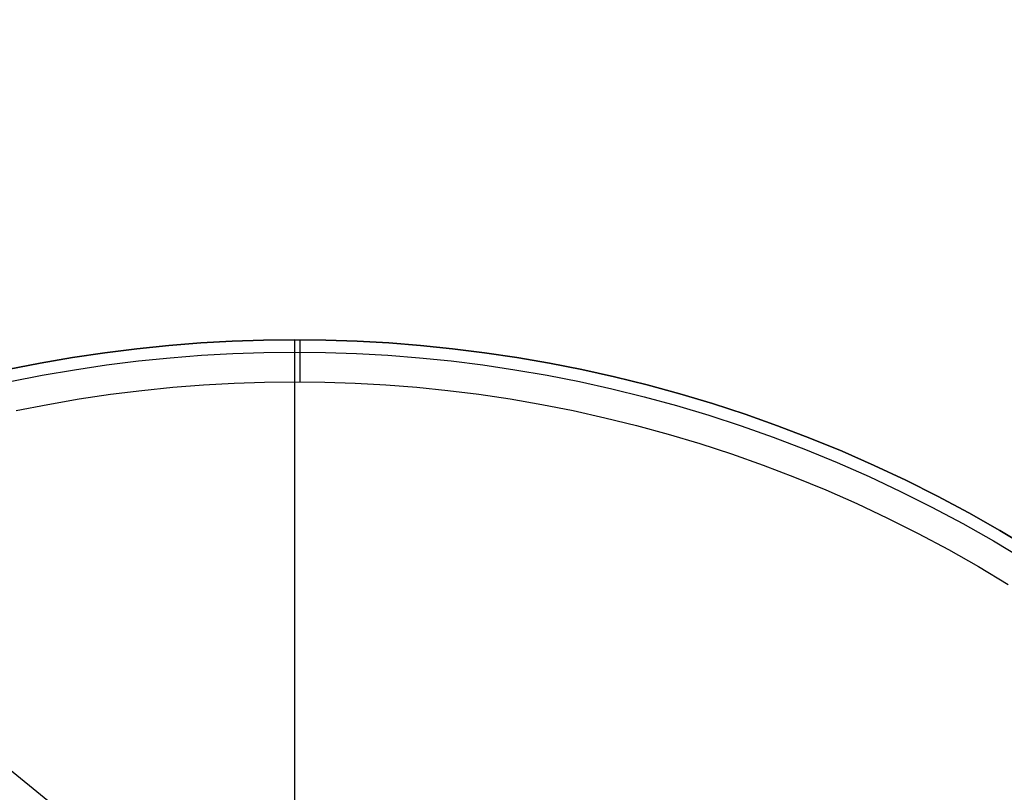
# Model space of a CAD drawing. Header units: millimetres. Extents: x -104 to 128, y -124 to 124.
# Tile 246 of 256: x -20 to 50, y 68 to 123. Entities that reach past the tile are written whole.
import ezdxf

# ---------------------------------------------------------------- set-up
doc = ezdxf.new("R2010")
doc.units = ezdxf.units.MM
doc.header["$MEASUREMENT"] = 0
doc.layers.add('Predefinito', color=5, linetype='Continuous')

msp = doc.modelspace()

# ---------------------------------------------------------------- linework, layer by layer
at = {"layer": 'Predefinito'}
for points in [[(52.166, 85.072), (49.98, 86.384), (47.768, 87.637), (45.533, 88.828), (43.278, 89.959), (41.004, 91.027), (38.715, 92.034), (36.413, 92.979), (34.1, 93.862), (31.779, 94.683), (29.451, 95.442), (27.119, 96.14), (24.787, 96.777), (22.454, 97.354), (20.125, 97.872), (17.8, 98.331), (15.482, 98.731), (13.173, 99.075), (10.875, 99.363), (8.589, 99.595), (6.317, 99.774), (4.062, 99.901), (1.823, 99.975), (-0.396, 100), (-2.616, 99.975), (-4.854, 99.901), (-7.11, 99.774), (-9.382, 99.595), (-11.668, 99.363), (-13.966, 99.075), (-16.275, 98.731), (-18.593, 98.331), (-20.917, 97.872)], [(52.166, 85.072), (49.98, 86.384), (47.768, 87.637), (45.533, 88.828), (43.278, 89.959), (41.004, 91.027), (38.715, 92.034), (36.413, 92.979), (34.1, 93.862), (31.779, 94.683), (29.451, 95.442), (27.119, 96.14), (24.787, 96.777), (22.454, 97.354), (20.125, 97.872), (17.8, 98.331), (15.482, 98.731), (13.173, 99.075), (10.875, 99.363), (8.589, 99.595), (6.317, 99.774), (4.062, 99.901), (1.823, 99.975), (-0.396, 100), (-2.616, 99.975), (-4.854, 99.901), (-7.11, 99.774), (-9.382, 99.595), (-11.668, 99.363), (-13.966, 99.075), (-16.275, 98.731), (-18.593, 98.331), (-20.917, 97.872)], [(-20.917, 97.872), (-18.593, 98.331), (-16.275, 98.731), (-13.966, 99.075), (-11.668, 99.363), (-9.382, 99.595), (-7.11, 99.774), (-4.854, 99.901), (-2.616, 99.975), (-0.396, 100), (1.823, 99.975), (4.062, 99.901), (6.317, 99.774), (8.589, 99.595), (10.875, 99.363), (13.173, 99.075), (15.482, 98.731), (17.8, 98.331), (20.125, 97.872), (22.454, 97.354), (24.787, 96.777), (27.119, 96.14), (29.451, 95.442), (31.779, 94.683), (34.1, 93.862), (36.413, 92.979), (38.715, 92.034), (41.004, 91.027), (43.278, 89.959), (45.533, 88.828), (47.768, 87.637), (49.98, 86.384), (52.166, 85.072)], [(-0.396, -100), (-0.396, 100)], [(-20.737, 97.012), (-18.433, 97.467), (-16.135, 97.864), (-13.847, 98.205), (-11.569, 98.49), (-9.303, 98.72), (-7.051, 98.898), (-4.815, 99.023), (-2.596, 99.097), (-0.396, 99.121), (1.804, 99.097), (4.023, 99.023), (6.259, 98.898), (8.51, 98.72), (10.776, 98.49), (13.054, 98.205), (15.343, 97.864), (17.64, 97.467), (19.944, 97.012), (22.253, 96.499), (24.565, 95.927), (26.878, 95.295), (29.189, 94.603), (31.496, 93.851), (33.797, 93.037), (36.09, 92.162), (38.372, 91.225), (40.641, 90.228), (42.894, 89.168), (45.13, 88.048), (47.345, 86.867), (49.537, 85.625), (51.704, 84.324)], [(-20.302, 94.936), (-18.047, 95.381), (-15.798, 95.769), (-13.559, 96.103), (-11.329, 96.382), (-9.112, 96.608), (-6.909, 96.781), (-4.721, 96.904), (-2.549, 96.976), (-0.396, 97), (1.757, 96.976), (3.928, 96.904), (6.116, 96.781), (8.32, 96.608), (10.537, 96.382), (12.766, 96.103), (15.006, 95.769), (17.254, 95.381), (19.509, 94.936), (21.769, 94.434), (24.031, 93.874), (26.294, 93.256), (28.555, 92.579), (30.813, 91.842), (33.065, 91.046), (35.309, 90.189), (37.542, 89.273), (39.762, 88.297), (41.968, 87.26), (44.155, 86.164), (46.323, 85.008), (48.468, 83.793), (50.589, 82.52)], [(-0.396, 12.498), (-0.396, 97)]]:
    msp.add_lwpolyline(points, dxfattribs=at)
at = {"layer": 'Predefinito', "extrusion": (1, 0, 0)}
for points in [[(97, 0), (97.067, -0.001), (97.134, -0.003), (97.201, -0.007), (97.27, -0.012), (97.338, -0.019), (97.407, -0.028), (97.476, -0.038), (97.546, -0.05), (97.616, -0.064), (97.686, -0.079), (97.755, -0.097), (97.825, -0.116), (97.895, -0.137), (97.965, -0.16), (98.035, -0.184), (98.104, -0.211), (98.173, -0.239), (98.242, -0.269), (98.31, -0.301), (98.378, -0.335), (98.445, -0.371), (98.511, -0.408), (98.577, -0.448), (98.642, -0.489), (98.705, -0.532), (98.768, -0.577), (98.83, -0.623), (98.891, -0.671), (98.95, -0.721), (99.009, -0.772), (99.066, -0.824), (99.121, -0.879), (99.176, -0.934), (99.228, -0.991), (99.279, -1.05), (99.329, -1.109), (99.377, -1.17), (99.423, -1.232), (99.468, -1.295), (99.511, -1.358), (99.552, -1.423), (99.592, -1.489), (99.629, -1.555), (99.665, -1.622), (99.699, -1.69), (99.731, -1.758), (99.761, -1.827), (99.789, -1.896), (99.816, -1.965), (99.84, -2.035), (99.863, -2.105), (99.884, -2.175), (99.903, -2.245), (99.921, -2.314), (99.936, -2.384), (99.95, -2.454), (99.962, -2.524), (99.972, -2.593), (99.981, -2.662), (99.988, -2.73), (99.993, -2.799), (99.997, -2.866), (99.999, -2.933), (100, -3)], [(100, -3), (100, -40)]]:
    msp.add_lwpolyline(points, dxfattribs=at)
at = {"layer": 'Predefinito'}
msp.add_polyline3d([(26.463, 30.724, 1537.443), (-86.363, 122.868, 1650.268)], dxfattribs=at)

doc.saveas('drawing.dxf')
